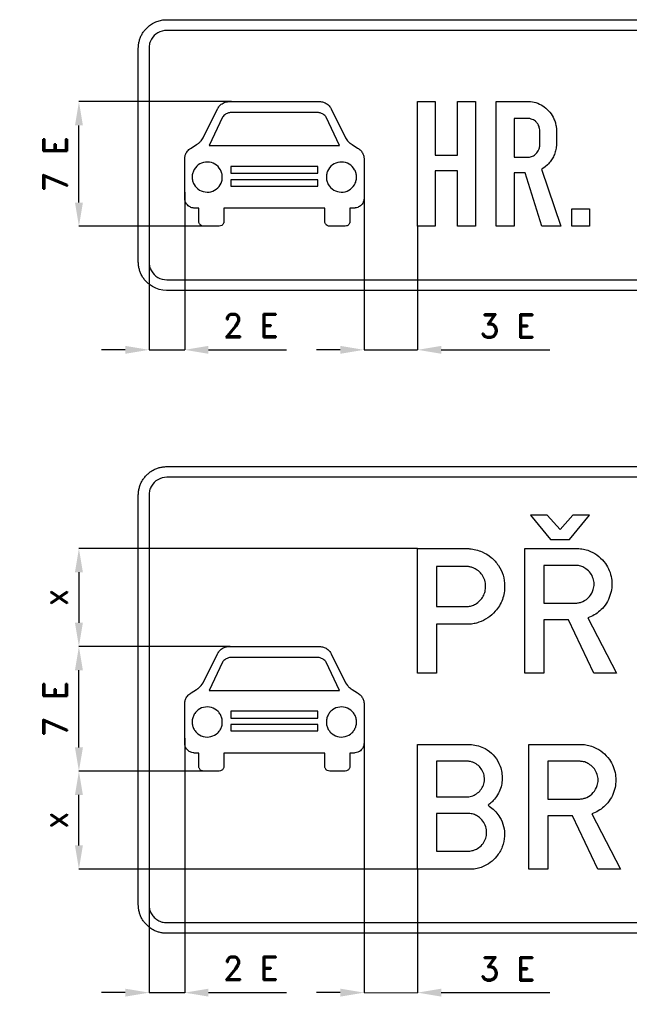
# Model space of a CAD drawing. Header units: millimetres. Extents: x 4952 to 12255, y -152 to 5683.
# Tile 2 of 6: x 4952 to 6491, y 1926 to 4414. Entities that reach past the tile are written whole.
import ezdxf

# ---------------------------------------------------------------- set-up
doc = ezdxf.new("R2010")
doc.units = ezdxf.units.MM
doc.header["$LTSCALE"] = 5
doc.layers.add('Kóty', color=2, linetype='Continuous')
doc.layers.add('Značka', color=7, linetype='Continuous')
doc.styles.get("Standard").update_dxf_attribs({"font": 'romand.shx', "height": 60})
doc.dimstyles.get("Standard").update_dxf_attribs({"dimtxt": 60, "dimasz": 60, "dimexe": 0.18, "dimexo": 0.0625, "dimgap": 30, "dimtad": 1, "dimdec": 0, "dimzin": 0, "dimdsep": 46, "dimtxsty": 'Standard', "dimcen": 0.09, "dimadec": 0, "dimazin": 0, "dimtfac": 1, "dimtdec": 0, "dimtofl": 0, "dimtmove": 0, "dimatfit": 3, "dimfxl": 1, "dimtolj": 1, "dimtzin": 0, "dimarcsym": 0})

# ---------------------------------------------------------------- blocks, each defined once
blk = doc.blocks.new('*D1')
at = {"layer": 'Defpoints', "color": 0, "transparency": 16777216}
for p in [(5101.8, 4206.5), (5487, 4206.5), (5426.3, 3891.5)]:
    blk.add_point(p, dxfattribs=at)
at = {"layer": 'Kóty', "color": 0, "lineweight": -2, "transparency": 16777216}
for p, q in [((5486.9, 4206.5), (5101.6, 4206.5)), ((5101.8, 3951.5), (5101.8, 4146.5)), ((5426.3, 3891.5), (5101.6, 3891.5))]:
    blk.add_line(p, q, dxfattribs=at)
at = {"layer": 'Kóty', "color": 0, "transparency": 16777216}
for points in [[(5091.8, 4146.5), (5111.8, 4146.5), (5101.8, 4206.5)], [(5091.8, 3951.5), (5111.8, 3951.5), (5101.8, 3891.5)]]:
    blk.add_solid(points, dxfattribs=at)
at = {"layer": 'Kóty', "color": 0, "transparency": 16777216, "insert": (5041.8, 4049), "char_height": 60, "attachment_point": 5, "rotation": 90}
blk.add_mtext('\\A1;7 E', dxfattribs=at)
blk = doc.blocks.new('*D2')
at = {"layer": 'Defpoints', "color": 0, "transparency": 16777216}
for p in [(5101.8, 2830), (5483.4, 2830), (5421.9, 2515)]:
    blk.add_point(p, dxfattribs=at)
at = {"layer": 'Kóty', "color": 0, "lineweight": -2, "transparency": 16777216}
for p, q in [((5483.4, 2830), (5101.6, 2830)), ((5101.8, 2575), (5101.8, 2770)), ((5421.8, 2515), (5101.6, 2515))]:
    blk.add_line(p, q, dxfattribs=at)
at = {"layer": 'Kóty', "color": 0, "transparency": 16777216}
for points in [[(5091.8, 2770), (5111.8, 2770), (5101.8, 2830)], [(5091.8, 2575), (5111.8, 2575), (5101.8, 2515)]]:
    blk.add_solid(points, dxfattribs=at)
at = {"layer": 'Kóty', "color": 0, "transparency": 16777216, "insert": (5041.8, 2672.5), "char_height": 60, "attachment_point": 5, "rotation": 90}
blk.add_mtext('\\A1;7 E', dxfattribs=at)
blk = doc.blocks.new('*D5')
at = {"layer": 'Defpoints', "color": 0, "transparency": 16777216}
for p in [(5956.6, 3077.5), (5101.8, 2830), (5483.5, 2830)]:
    blk.add_point(p, dxfattribs=at)
at = {"layer": 'Kóty', "color": 0, "lineweight": -2, "transparency": 16777216}
for p, q in [((5956.5, 3077.5), (5101.6, 3077.5)), ((5101.8, 3017.5), (5101.8, 2890)), ((5483.4, 2830), (5101.6, 2830))]:
    blk.add_line(p, q, dxfattribs=at)
at = {"layer": 'Kóty', "color": 0, "transparency": 16777216}
for points in [[(5091.8, 3017.5), (5111.8, 3017.5), (5101.8, 3077.5)], [(5091.8, 2890), (5111.8, 2890), (5101.8, 2830)]]:
    blk.add_solid(points, dxfattribs=at)
at = {"layer": 'Kóty', "color": 0, "transparency": 16777216, "insert": (5041.8, 2953.8), "char_height": 60, "attachment_point": 5, "rotation": 90}
blk.add_mtext('\\A1;x', dxfattribs=at)
blk = doc.blocks.new('*D6')
at = {"layer": 'Defpoints', "color": 0, "transparency": 16777216}
for p in [(5101.75, 2515), (5416.791, 2515), (5956.563, 2267.5)]:
    blk.add_point(p, dxfattribs=at)
at = {"layer": 'Kóty', "color": 0, "lineweight": -2, "transparency": 16777216}
for p, q in [((5416.7285, 2515), (5101.57, 2515)), ((5101.75, 2327.5), (5101.75, 2455)), ((5956.5005, 2267.5), (5101.57, 2267.5))]:
    blk.add_line(p, q, dxfattribs=at)
at = {"layer": 'Kóty', "color": 0, "transparency": 16777216}
for points in [[(5091.75, 2455), (5111.75, 2455), (5101.75, 2515)], [(5091.75, 2327.5), (5111.75, 2327.5), (5101.75, 2267.5)]]:
    blk.add_solid(points, dxfattribs=at)
at = {"layer": 'Kóty', "color": 0, "transparency": 16777216, "insert": (5041.75, 2391.25), "char_height": 60, "attachment_point": 5, "rotation": 90}
blk.add_mtext('\\A1;x', dxfattribs=at)
blk = doc.blocks.new('*D13')
at = {"layer": 'Defpoints', "color": 0, "transparency": 16777216}
for p in [(5821.6, 3974.6), (5956.6, 3891.5), (5956.6, 3579.5)]:
    blk.add_point(p, dxfattribs=at)
at = {"layer": 'Kóty', "color": 0, "lineweight": -2, "transparency": 16777216}
for p, q in [((5821.6, 3974.6), (5821.6, 3579.3)), ((5956.6, 3891.4), (5956.6, 3579.3)), ((5761.6, 3579.5), (5701.6, 3579.5)), ((6016.6, 3579.5), (6290.8, 3579.5))]:
    blk.add_line(p, q, dxfattribs=at)
at = {"layer": 'Kóty', "color": 0, "transparency": 16777216}
for points in [[(5761.6, 3589.5), (5761.6, 3569.5), (5821.6, 3579.5)], [(6016.6, 3589.5), (6016.6, 3569.5), (5956.6, 3579.5)]]:
    blk.add_solid(points, dxfattribs=at)
at = {"layer": 'Kóty', "color": 0, "transparency": 16777216, "insert": (6183.7, 3639.5), "char_height": 60, "width": 165.562, "attachment_point": 5}
blk.add_mtext('\\A1;3 E', dxfattribs=at)
blk = doc.blocks.new('*D14')
at = {"layer": 'Defpoints', "color": 0, "transparency": 16777216}
for p in [(5821.6, 2595.5), (5956.5, 2267.5), (5956.5, 1955.7)]:
    blk.add_point(p, dxfattribs=at)
at = {"layer": 'Kóty', "color": 0, "lineweight": -2, "transparency": 16777216}
for p, q in [((5821.6, 2595.5), (5821.6, 1955.5)), ((5956.5, 2267.4), (5956.5, 1955.5)), ((5761.6, 1955.7), (5701.6, 1955.7)), ((6016.5, 1955.7), (6290.8, 1955.7))]:
    blk.add_line(p, q, dxfattribs=at)
at = {"layer": 'Kóty', "color": 0, "transparency": 16777216}
for points in [[(5761.6, 1965.7), (5761.6, 1945.7), (5821.6, 1955.7)], [(6016.5, 1965.7), (6016.5, 1945.7), (5956.5, 1955.7)]]:
    blk.add_solid(points, dxfattribs=at)
at = {"layer": 'Kóty', "color": 0, "transparency": 16777216, "insert": (6183.6, 2015.7), "char_height": 60, "attachment_point": 5}
blk.add_mtext('\\A1;3 E', dxfattribs=at)

msp = doc.modelspace()

# ---------------------------------------------------------------- linework, layer by layer
at = {"layer": 'Kóty'}
for p, q in [((5368.75, 3977.483), (5368.75, 3579.32)), ((5278.75, 3836.849), (5278.75, 3579.32)), ((5218.75, 3579.5), (5158.75, 3579.5)), ((5428.75, 3579.68), (5625.48, 3579.68)), ((5368.75, 2598.757), (5368.75, 1955.5)), ((5278.75, 2216.425), (5278.75, 1955.5)), ((5218.75, 1955.68), (5158.75, 1955.68)), ((5428.75, 1955.86), (5625.48, 1955.86))]:
    msp.add_line(p, q, dxfattribs=at)
for points in [[(5278.75, 3579.5), (5368.75, 3579.5)], [(5821.563, 3579.5), (5956.563, 3579.5)], [(5278.75, 1955.68), (5368.75, 1955.68)], [(5821.563, 1955.68), (5956.563, 1955.5)]]:
    msp.add_lwpolyline(points, dxfattribs=at)
for points in [[(5218.75, 3589.5), (5218.75, 3569.5), (5278.75, 3579.5)], [(5428.75, 3589.5), (5428.75, 3569.5), (5368.75, 3579.5)], [(5218.75, 1965.68), (5218.75, 1945.68), (5278.75, 1955.68)], [(5428.75, 1965.68), (5428.75, 1945.68), (5368.75, 1955.68)]]:
    msp.add_solid(points, dxfattribs=at)
at = {"layer": 'Značka', "color": 5}
for points in [[(5323.75, 3729.5), (5323.467, 3729.5), (5323.185, 3729.5), (5313.888, 3730.15), (5304.751, 3732.05), (5295.915, 3735.04), (5287.587, 3739.24), (5279.827, 3744.41, -0.0340755), (5272.838, 3750.59, -0.0342219), (5266.659, 3757.58, -0.0342204), (5261.491, 3765.34, -0.0340453), (5257.319, 3773.67, -0.0334105), (5254.302, 3782.5, -0.0341267), (5252.372, 3791.64, -0.0367447), (5251.752, 3800.93), (5251.751, 3801.22), (5251.75, 3801.5), (5251.75, 4341.5), (5251.751, 4341.78), (5251.752, 4342.07, -0.0321832), (5252.403, 4351.36, -0.0354307), (5254.302, 4360.5, -0.0362511), (5257.289, 4369.33, -0.034412), (5261.491, 4377.66, -0.0337509), (5266.665, 4385.42, -0.0340905), (5272.838, 4392.41, -0.0342441), (5279.825, 4398.59), (5287.587, 4403.76), (5295.921, 4407.93), (5304.751, 4410.95), (5313.892, 4412.88), (5323.185, 4413.5), (5323.467, 4413.5), (5323.75, 4413.5), (7917.75, 4413.5)], [(5323.75, 3729.5), (5323.467, 3729.5), (5323.185, 3729.5), (5313.888, 3730.15), (5304.751, 3732.05), (5295.915, 3735.04), (5287.587, 3739.24), (5279.827, 3744.41, -0.0340755), (5272.838, 3750.59, -0.0342219), (5266.659, 3757.58, -0.0342204), (5261.491, 3765.34, -0.0340453), (5257.319, 3773.67, -0.0334105), (5254.302, 3782.5, -0.0341267), (5252.372, 3791.64, -0.0367447), (5251.752, 3800.93), (5251.751, 3801.22), (5251.75, 3801.5), (5251.75, 4341.5), (5251.751, 4341.78), (5251.752, 4342.07, -0.0321832), (5252.403, 4351.36, -0.0354307), (5254.302, 4360.5, -0.0362511), (5257.289, 4369.33, -0.034412), (5261.491, 4377.66, -0.0337509), (5266.665, 4385.42, -0.0340905), (5272.838, 4392.41, -0.0342441), (5279.825, 4398.59), (5287.587, 4403.76), (5295.921, 4407.93), (5304.751, 4410.95), (5313.892, 4412.88), (5323.185, 4413.5), (5323.467, 4413.5), (5323.75, 4413.5), (7917.75, 4413.5)], [(7917.75, 4386.5), (5323.75, 4386.5), (5323.573, 4386.5), (5323.397, 4386.5), (5317.586, 4386.09), (5311.876, 4384.91), (5306.353, 4383.04), (5301.148, 4380.41), (5296.298, 4377.18), (5291.93, 4373.32), (5288.068, 4368.95), (5284.838, 4364.1), (5282.231, 4358.89, 0.0333976), (5280.345, 4353.37, 0.0341158), (5279.139, 4347.66, 0.0367461), (5278.751, 4341.85), (5278.75, 4341.68), (5278.75, 4341.5), (5278.75, 3801.5), (5278.751, 3801.32), (5278.751, 3801.15, 0.0321744), (5279.158, 3795.34, 0.0354333), (5280.345, 3789.63, 0.0362754), (5282.212, 3784.1, 0.0344048), (5284.838, 3778.9), (5288.072, 3774.05), (5291.93, 3769.68), (5296.297, 3765.82), (5301.148, 3762.59), (5306.357, 3759.98), (5311.876, 3758.09), (5317.589, 3756.89), (5323.397, 3756.5), (5323.573, 3756.5), (5323.75, 3756.5)], [(5711.372, 4206.5), (5714.016, 4206.11), (5716.645, 4205.64), (5718.893, 4205.08), (5721.089, 4204.35), (5723.475, 4203.32), (5725.757, 4202.07), (5728.043, 4200.59), (5730.201, 4198.93), (5732.021, 4197.31), (5733.695, 4195.55), (5735.257, 4193.59), (5736.646, 4191.5), (5737.637, 4189.83), (5738.583, 4188.13), (5775.096, 4114.77), (5779.897, 4107.72), (5780.691, 4106.88), (5781.494, 4106.04), (5782.424, 4105.11), (5783.38, 4104.21), (5784.281, 4103.4), (5785.203, 4102.62), (5786.093, 4101.9), (5786.999, 4101.2), (5787.776, 4100.62), (5788.566, 4100.06), (5790.03, 4099.09), (5791.518, 4098.16), (5805.252, 4089.28), (5807.278, 4087.94), (5809.258, 4086.54), (5811.368, 4084.81), (5813.308, 4082.89), (5814.914, 4080.99), (5816.348, 4078.96), (5817.572, 4076.94), (5818.651, 4074.85), (5819.456, 4073.03), (5820.127, 4071.15), (5820.773, 4068.73), (5821.231, 4066.26), (5821.403, 4065.14), (5821.563, 4064.02), (5821.563, 3962.57), (5821.203, 3959.54, -0.0211044), (5820.675, 3956.54, -0.0337637), (5819.72, 3953.3, -0.040523), (5818.298, 3950.24), (5816.613, 3947.67), (5814.587, 3945.35), (5812.454, 3943.37), (5810.117, 3941.64), (5807.985, 3940.36), (5805.726, 3939.33), (5802.699, 3938.41), (5799.573, 3937.87), (5798.134, 3937.69), (5796.694, 3937.54), (5785.939, 3937.54), (5785.939, 3904.17, -0.0147106), (5785.67, 3901.79, -0.0444392), (5785.125, 3899.47, -0.0793853), (5783.479, 3896.39, -0.085259), (5780.964, 3894.01, -0.0826995), (5777.437, 3892.37), (5773.521, 3891.5), (5734.883, 3891.5), (5731.695, 3892.15), (5728.689, 3893.27), (5725.979, 3895.32, -0.0810597), (5724.028, 3898.08, -0.0634677), (5722.993, 3901.04), (5722.456, 3904.17), (5722.456, 3937.54), (5467.856, 3937.54), (5467.857, 3904.17), (5467.55, 3901.83, -0.042544), (5466.981, 3899.54, -0.0793174), (5465.265, 3896.38, -0.0858487), (5462.658, 3893.96), (5459.222, 3892.38), (5455.43, 3891.5), (5416.791, 3891.5), (5413.453, 3892.15), (5410.321, 3893.34), (5407.685, 3895.38, -0.0815649), (5405.809, 3898.12, -0.0644403), (5404.84, 3901.06), (5404.373, 3904.17), (5404.373, 3937.54), (5393.618, 3937.54), (5391.86, 3937.73), (5390.104, 3937.95), (5387.181, 3938.52), (5384.357, 3939.43), (5382.217, 3940.42), (5380.195, 3941.64), (5377.743, 3943.47), (5375.514, 3945.57), (5373.421, 3948.04), (5371.715, 3950.78), (5370.356, 3953.95, -0.0338767), (5369.487, 3957.28), (5369.055, 3959.92), (5368.75, 3962.57), (5368.75, 4064.02), (5368.947, 4065.39), (5369.162, 4066.76), (5369.617, 4069.07), (5370.246, 4071.34), (5370.892, 4073.12), (5371.662, 4074.85), (5372.803, 4077.05), (5374.102, 4079.16), (5375.627, 4081.29), (5377.343, 4083.26), (5379.356, 4085.18), (5381.542, 4086.89), (5383.285, 4088.11), (5385.061, 4089.28), (5398.794, 4098.16), (5400.322, 4099.12), (5401.826, 4100.12), (5402.575, 4100.65), (5403.313, 4101.2), (5404.267, 4101.94), (5405.203, 4102.7), (5406.168, 4103.52), (5407.11, 4104.37), (5408.078, 4105.3), (5409.02, 4106.25), (5409.721, 4106.98), (5410.416, 4107.72), (5415.217, 4114.77), (5451.73, 4188.13), (5452.473, 4189.46), (5453.237, 4190.79), (5454.627, 4192.98), (5456.191, 4195.05), (5457.581, 4196.59), (5459.087, 4198.03), (5461.175, 4199.78), (5463.395, 4201.35), (5465.861, 4202.83), (5468.462, 4204.05), (5471.346, 4205.06), (5474.32, 4205.77), (5476.625, 4206.17), (5478.941, 4206.5), (5711.372, 4206.5)], [(6155.05, 3891.53), (6155.05, 4206.5), (6237.67, 4206.5), (6239.8, 4206.49), (6241.93, 4206.43, -0.0837934), (6260.01, 4202.42, -0.0686303), (6276.39, 4193.05, -0.0685398), (6290.84, 4179.54, -0.0720614), (6300.86, 4162.79, -0.0375857), (6304.55, 4152.64, -0.0303095), (6306.84, 4142.09), (6307.07, 4140.6), (6307.3, 4139.1), (6307.3, 4095.99), (6307.07, 4094.13), (6306.84, 4092.28, -0.0347097), (6304.24, 4079.47, -0.0482094), (6299.58, 4067.28, -0.0497613), (6293.22, 4056.55, -0.0450425), (6284.95, 4047.2), (6279.04, 4042), (6272.61, 4037.48), (6271.01, 4036.49), (6269.4, 4035.51), (6318.42, 3891.53), (6270.38, 3891.53), (6228.18, 4026.23), (6200.2, 4026.23), (6200.2, 3891.53), (6155.05, 3891.53)], [(6200.2, 4163.94), (6200.2, 4065.8), (6234.55, 4065.8), (6235.75, 4065.84), (6236.95, 4065.9, 0.0896611), (6246.97, 4068.5, 0.0958272), (6255.42, 4074.5, 0.060673), (6259.58, 4079.51, 0.0453059), (6262.6, 4085.29, 0.0315352), (6264.11, 4089.4, 0.0444139), (6264.97, 4093.66), (6265.08, 4094.79), (6265.16, 4095.92), (6265.16, 4133.56), (6265.07, 4134.59), (6264.97, 4135.62, 0.0332139), (6264.05, 4140.86, 0.0445509), (6262.34, 4145.9, 0.0628093), (6258.91, 4151.89, 0.0609794), (6254.11, 4156.89, 0.0531126), (6249.14, 4160.32, 0.052898), (6243.57, 4162.63), (6239.95, 4163.52), (6236.26, 4163.91), (6234.96, 4163.94), (6233.66, 4163.94), (6200.2, 4163.94)], [(5463.806, 4015.93, 0.00962283), (5463.4, 4020.65, 0.0292315), (5462.634, 4025.3, 0.0384757), (5461.133, 4030.04, 0.0342253), (5458.953, 4034.53), (5456.246, 4038.71), (5453.007, 4042.49), (5449.32, 4045.83), (5445.204, 4048.64), (5440.774, 4050.92), (5436.075, 4052.56), (5431.208, 4053.61), (5426.242, 4053.99), (5421.268, 4053.74), (5416.375, 4052.82), (5411.634, 4051.3), (5407.146, 4049.14), (5402.96, 4046.44), (5399.184, 4043.19), (5395.84, 4039.5), (5393.033, 4035.39), (5390.758, 4030.96, 0.0344109), (5389.111, 4026.26, 0.0344201), (5388.059, 4021.39, 0.0343999), (5387.685, 4016.43, 0.0344152), (5387.929, 4011.45, 0.03441), (5388.853, 4006.56, 0.0344066), (5390.376, 4001.82, 0.0343998), (5392.535, 3997.33), (5395.233, 3993.15), (5398.48, 3989.37), (5402.17, 3986.02), (5406.283, 3983.22), (5410.713, 3980.94), (5415.412, 3979.3), (5420.28, 3978.24), (5425.245, 3977.87), (5430.219, 3978.11), (5435.113, 3979.04), (5439.854, 3980.56), (5444.342, 3982.72), (5448.526, 3985.42), (5452.303, 3988.66), (5455.649, 3992.35), (5458.454, 3996.47), (5460.725, 4000.9, 0.0336796), (5462.377, 4005.6, 0.0344715), (5463.443, 4010.47, 0.0372906), (5463.802, 4015.43), (5463.804, 4015.68), (5463.806, 4015.93)], [(5802.631, 4015.93, 0.00963567), (5802.225, 4020.65, 0.0292187), (5801.46, 4025.3, 0.0384815), (5799.958, 4030.04, 0.0342145), (5797.778, 4034.53), (5795.071, 4038.71), (5791.833, 4042.49), (5788.145, 4045.83), (5784.03, 4048.64), (5779.599, 4050.92), (5774.9, 4052.56), (5770.033, 4053.61), (5765.067, 4053.99), (5760.093, 4053.74), (5755.2, 4052.82), (5750.459, 4051.3), (5745.971, 4049.14), (5741.786, 4046.44), (5738.01, 4043.19), (5734.665, 4039.5), (5731.858, 4035.39), (5729.583, 4030.96, 0.0343993), (5727.936, 4026.26, 0.0344081), (5726.885, 4021.39, 0.0343999), (5726.51, 4016.43, 0.0344152), (5726.754, 4011.45, 0.0344281), (5727.678, 4006.56, 0.0344066), (5729.201, 4001.82, 0.0343943), (5731.36, 3997.33), (5734.058, 3993.15), (5737.305, 3989.37), (5740.995, 3986.02), (5745.108, 3983.22), (5749.538, 3980.94), (5754.237, 3979.3), (5759.105, 3978.24), (5764.071, 3977.87), (5769.044, 3978.11), (5773.938, 3979.04), (5778.679, 3980.56), (5783.167, 3982.72), (5787.352, 3985.42), (5791.128, 3988.66), (5794.474, 3992.35), (5797.279, 3996.47, 0.0343907), (5799.55, 4000.9, 0.0336796), (5801.202, 4005.6, 0.0344895), (5802.268, 4010.47, 0.0373151), (5802.627, 4015.43), (5802.63, 4015.68), (5802.631, 4015.93)], [(5323.75, 2105.5), (5323.467, 2105.5), (5323.185, 2105.5, -0.0321633), (5313.888, 2106.15, -0.035426), (5304.751, 2108.05, -0.0362722), (5295.915, 2111.04, -0.034444), (5287.587, 2115.24, -0.0337212), (5279.827, 2120.41, -0.0340734), (5272.838, 2126.59, -0.0342207), (5266.659, 2133.58, -0.0342218), (5261.491, 2141.34, -0.0340467), (5257.319, 2149.67, -0.0334105), (5254.302, 2158.5, -0.0341299), (5252.372, 2167.64, -0.0367463), (5251.752, 2176.93), (5251.751, 2177.22), (5251.75, 2177.5), (5251.75, 3212.5), (5251.751, 3212.78), (5251.752, 3213.07, -0.0321795), (5252.403, 3222.36, -0.0354492), (5254.302, 3231.5, -0.0362785), (5257.289, 3240.33, -0.034434), (5261.491, 3248.66, -0.0337052), (5266.665, 3256.42, -0.0340751), (5272.838, 3263.41, -0.0342218), (5279.825, 3269.59, -0.0342493), (5287.587, 3274.76, -0.0340303), (5295.921, 3278.93, -0.0333768), (5304.751, 3281.95, -0.0341334), (5313.892, 3283.88, -0.0367328), (5323.185, 3284.5), (5323.467, 3284.5), (5323.75, 3284.5), (7628.75, 3284.5)], [(5323.75, 2105.5), (5323.467, 2105.5), (5323.185, 2105.5, -0.0321633), (5313.888, 2106.15, -0.035426), (5304.751, 2108.05, -0.0362722), (5295.915, 2111.04, -0.034444), (5287.587, 2115.24, -0.0337212), (5279.827, 2120.41, -0.0340734), (5272.838, 2126.59, -0.0342207), (5266.659, 2133.58, -0.0342218), (5261.491, 2141.34, -0.0340467), (5257.319, 2149.67, -0.0334105), (5254.302, 2158.5, -0.0341299), (5252.372, 2167.64, -0.0367463), (5251.752, 2176.93), (5251.751, 2177.22), (5251.75, 2177.5), (5251.75, 3212.5), (5251.751, 3212.78), (5251.752, 3213.07, -0.0321795), (5252.403, 3222.36, -0.0354492), (5254.302, 3231.5, -0.0362785), (5257.289, 3240.33, -0.034434), (5261.491, 3248.66, -0.0337052), (5266.665, 3256.42, -0.0340751), (5272.838, 3263.41, -0.0342218), (5279.825, 3269.59, -0.0342493), (5287.587, 3274.76, -0.0340303), (5295.921, 3278.93, -0.0333768), (5304.751, 3281.95, -0.0341334), (5313.892, 3283.88, -0.0367328), (5323.185, 3284.5), (5323.467, 3284.5), (5323.75, 3284.5), (7628.75, 3284.5)], [(7628.75, 3257.5), (5323.75, 3257.5), (5323.573, 3257.5), (5323.397, 3257.5), (5317.586, 3257.09), (5311.876, 3255.91), (5306.353, 3254.04), (5301.148, 3251.41), (5296.298, 3248.18), (5291.93, 3244.32), (5288.068, 3239.95, 0.0342342), (5284.838, 3235.1, 0.0340433), (5282.231, 3229.89, 0.0334099), (5280.345, 3224.37, 0.0341185), (5279.139, 3218.66, 0.0367418), (5278.751, 3212.85), (5278.75, 3212.68), (5278.75, 3212.5), (5278.75, 2177.5), (5278.751, 2177.32), (5278.751, 2177.15, 0.0321744), (5279.158, 2171.34, 0.0354333), (5280.345, 2165.63, 0.0362754), (5282.212, 2160.1, 0.0344048), (5284.838, 2154.9, 0.033713), (5288.072, 2150.05, 0.0340554), (5291.93, 2145.68, 0.0342222), (5296.297, 2141.82, 0.0342134), (5301.148, 2138.59, 0.0340343), (5306.357, 2135.98, 0.0334019), (5311.876, 2134.09, 0.0341343), (5317.589, 2132.89, 0.0367074), (5323.397, 2132.5), (5323.573, 2132.5), (5323.75, 2132.5)], [(5956.56, 2762.53), (5956.56, 3077.53), (6083.97, 3077.53), (6085.86, 3077.29), (6087.75, 3077.04, -0.0253486), (6103.89, 3074.1, -0.0429079), (6119.48, 3069, -0.0795914), (6142.65, 3055.13, -0.076491), (6160.66, 3034.71, -0.0768858), (6172.5, 3010.43, -0.0757478), (6176.54, 2983.66, -0.0940253), (6170.93, 2949.02, -0.0983541), (6152.98, 2919.02, -0.0732952), (6133.99, 2902.11, -0.0676902), (6111.14, 2891.16, -0.0342162), (6099.26, 2887.89, -0.0378918), (6087.09, 2886.37), (6085.06, 2886.27), (6083.02, 2886.2), (6004.8, 2886.2), (6004.8, 2762.53), (5956.56, 2762.53)], [(6227.73, 2762.5), (6227.73, 3077.5), (6360.32, 3077.5), (6362.22, 3077.48), (6364.13, 3077.43, -0.0528728), (6378.95, 3075.27, -0.0452456), (6393.2, 3070.22, -0.0687498), (6414.26, 3057.57, -0.0741016), (6430.87, 3039.6, -0.0628494), (6440.76, 3021.8, -0.0596689), (6446.06, 3002.13, -0.0551432), (6447.14, 2983.03, -0.0551914), (6444.03, 2964.17, -0.0623087), (6436.03, 2944.03, -0.0630502), (6423.29, 2926.46, -0.0527438), (6410.2, 2914.57, -0.0552007), (6394.97, 2905.79), (6390.7, 2903.95), (6386.37, 2902.25), (6458.66, 2762.5), (6402.03, 2762.5), (6337.68, 2897.49), (6275.63, 2897.49), (6275.63, 2762.5), (6227.73, 2762.5)], [(6275.63, 3035.04), (6275.63, 2939.52), (6352.94, 2939.52), (6354.86, 2939.61), (6356.78, 2939.72, 0.040754), (6365.52, 2941.05, 0.0494241), (6373.94, 2943.95, 0.110778), (6390.4, 2956, 0.114767), (6400.22, 2973.98, 0.0851637), (6402.45, 2987.99, 0.0800903), (6400.06, 3001.9, 0.0840777), (6393.03, 3015.68, 0.0812259), (6381.85, 3026.54, 0.0671177), (6371.39, 3032.4, 0.0821239), (6359.89, 3034.91), (6358.52, 3034.99), (6357.14, 3035.04), (6275.63, 3035.04)], [(6004.8, 3032.28), (6004.8, 2930.96), (6079.41, 2930.96), (6080.89, 2930.96), (6082.37, 2930.99, 0.0671528), (6092.83, 2932.86, 0.0577232), (6102.64, 2937.29, 0.0717419), (6113.96, 2945.88, 0.0744929), (6122.3, 2957.28, 0.0682614), (6127.05, 2969.2, 0.0653095), (6128.5, 2982.02, 0.0771905), (6126.26, 2997.3, 0.0837448), (6119.38, 3011.02, 0.0733744), (6110.26, 3020.85, 0.0660606), (6098.77, 3027.82, 0.0426395), (6090.99, 3030.71, 0.049264), (6082.89, 3032.12), (6081.66, 3032.21), (6080.43, 3032.28), (6004.8, 3032.28)], [(5711.372, 2830), (5714.016, 2829.61), (5716.645, 2829.14), (5718.893, 2828.58), (5721.089, 2827.85), (5723.475, 2826.82), (5725.757, 2825.57), (5728.043, 2824.09), (5730.201, 2822.43), (5732.021, 2820.81), (5733.695, 2819.05), (5735.257, 2817.09), (5736.646, 2815), (5737.637, 2813.33), (5738.583, 2811.63), (5775.096, 2738.27), (5779.897, 2731.22), (5780.691, 2730.38), (5781.494, 2729.54), (5782.424, 2728.61), (5783.38, 2727.71), (5784.281, 2726.9), (5785.203, 2726.12), (5786.093, 2725.4), (5786.999, 2724.7), (5787.776, 2724.12), (5788.566, 2723.56), (5790.03, 2722.59), (5791.518, 2721.66), (5805.252, 2712.78), (5807.278, 2711.44), (5809.258, 2710.04), (5811.368, 2708.31), (5813.308, 2706.39), (5814.914, 2704.49), (5816.348, 2702.46), (5817.572, 2700.44), (5818.651, 2698.35), (5819.456, 2696.53), (5820.127, 2694.65), (5820.773, 2692.23), (5821.231, 2689.76), (5821.403, 2688.64), (5821.563, 2687.52), (5821.563, 2586.07, -0.00701874), (5821.203, 2583.04, -0.02112), (5820.675, 2580.04, -0.0338046), (5819.72, 2576.8, -0.040523), (5818.298, 2573.74, -0.037408), (5816.613, 2571.17), (5814.587, 2568.85), (5812.454, 2566.87), (5810.117, 2565.14), (5807.985, 2563.86), (5805.726, 2562.83), (5802.699, 2561.91), (5799.573, 2561.37), (5798.134, 2561.19), (5796.694, 2561.04), (5785.939, 2561.04), (5785.939, 2527.67, -0.0147006), (5785.67, 2525.29, -0.0444114), (5785.125, 2522.97, -0.0794229), (5783.479, 2519.89, -0.0853148), (5780.964, 2517.51, -0.0825816), (5777.437, 2515.87), (5773.521, 2515), (5734.883, 2515), (5731.695, 2515.65), (5728.689, 2516.77, -0.0769767), (5725.979, 2518.82, -0.0810967), (5724.028, 2521.58, -0.0634466), (5722.993, 2524.54, -0.0204704), (5722.456, 2527.67), (5722.456, 2561.04), (5467.856, 2561.04), (5467.857, 2527.67, -0.0141244), (5467.55, 2525.33, -0.0425688), (5466.981, 2523.04, -0.0793902), (5465.265, 2519.88, -0.0859495), (5462.658, 2517.46, -0.0789623), (5459.222, 2515.88), (5455.43, 2515), (5416.791, 2515), (5413.453, 2515.65), (5410.321, 2516.84, -0.0772161), (5407.685, 2518.88, -0.0815649), (5405.809, 2521.62, -0.0644398), (5404.84, 2524.56, -0.0207676), (5404.373, 2527.67), (5404.373, 2561.04), (5393.618, 2561.04), (5391.86, 2561.23), (5390.104, 2561.45), (5387.181, 2562.02), (5384.357, 2562.93), (5382.217, 2563.92), (5380.195, 2565.14), (5377.743, 2566.97), (5375.514, 2569.07), (5373.421, 2571.54), (5371.715, 2574.28, -0.0417492), (5370.356, 2577.45, -0.033841), (5369.487, 2580.78, -0.0177874), (5369.055, 2583.42), (5368.75, 2586.07), (5368.75, 2687.52), (5368.947, 2688.89), (5369.162, 2690.26), (5369.617, 2692.57), (5370.246, 2694.84), (5370.892, 2696.62), (5371.662, 2698.35), (5372.803, 2700.55), (5374.102, 2702.66), (5375.627, 2704.79), (5377.343, 2706.76), (5379.356, 2708.68), (5381.542, 2710.39), (5383.285, 2711.61), (5385.061, 2712.78), (5398.794, 2721.66), (5400.322, 2722.62), (5401.826, 2723.62), (5402.575, 2724.15), (5403.313, 2724.7), (5404.267, 2725.44), (5405.203, 2726.2), (5406.168, 2727.02), (5407.11, 2727.87), (5408.078, 2728.8), (5409.02, 2729.75), (5409.721, 2730.48), (5410.416, 2731.22), (5415.217, 2738.27), (5451.73, 2811.63), (5452.473, 2812.96), (5453.237, 2814.29), (5454.627, 2816.48), (5456.191, 2818.55), (5457.581, 2820.09), (5459.087, 2821.53), (5461.175, 2823.28), (5463.395, 2824.85), (5465.861, 2826.33), (5468.462, 2827.55), (5471.346, 2828.56), (5474.32, 2829.27), (5476.625, 2829.67), (5478.941, 2830), (5711.372, 2830)], [(5463.806, 2639.43, 0.00964549), (5463.4, 2644.15, 0.0292315), (5462.634, 2648.8, 0.0384815), (5461.133, 2653.54, 0.034265), (5458.953, 2658.03, 0.03316), (5456.246, 2662.21, 0.034346), (5453.008, 2665.99), (5449.32, 2669.33), (5445.204, 2672.14), (5440.774, 2674.42), (5436.075, 2676.06), (5431.208, 2677.11), (5426.242, 2677.49), (5421.268, 2677.24), (5416.375, 2676.32), (5411.634, 2674.8), (5407.146, 2672.64), (5402.96, 2669.94), (5399.184, 2666.69), (5395.84, 2663, 0.0344062), (5393.033, 2658.89, 0.0344451), (5390.758, 2654.46, 0.0344224), (5389.111, 2649.76, 0.0344408), (5388.059, 2644.89, 0.0344146), (5387.685, 2639.93, 0.0344097), (5387.929, 2634.95, 0.03441), (5388.853, 2630.06, 0.0344007), (5390.376, 2625.32, 0.0344392), (5392.535, 2620.83, 0.0344061), (5395.233, 2616.65, 0.034384), (5398.48, 2612.87), (5402.17, 2609.52), (5406.283, 2606.72), (5410.713, 2604.44), (5415.412, 2602.8), (5420.28, 2601.74), (5425.245, 2601.37), (5430.219, 2601.61), (5435.113, 2602.54), (5439.854, 2604.06), (5444.342, 2606.22), (5448.526, 2608.92), (5452.303, 2612.16, 0.0344269), (5455.648, 2615.85, 0.0346004), (5458.454, 2619.97, 0.0344146), (5460.725, 2624.4, 0.0337174), (5462.377, 2629.1, 0.0344774), (5463.443, 2633.97, 0.0372906), (5463.802, 2638.93, 0.0012254), (5463.804, 2639.18), (5463.806, 2639.43)], [(5802.631, 2639.43, 0.00964549), (5802.225, 2644.15, 0.0292187), (5801.46, 2648.8, 0.0384815), (5799.958, 2653.54, 0.0342542), (5797.778, 2658.03, 0.0331394), (5795.071, 2662.21, 0.0343364), (5791.833, 2665.99, 0.0346463), (5788.145, 2669.33), (5784.03, 2672.14), (5779.599, 2674.42), (5774.9, 2676.06), (5770.033, 2677.11), (5765.067, 2677.49), (5760.093, 2677.24), (5755.2, 2676.32), (5750.459, 2674.8), (5745.971, 2672.64), (5741.786, 2669.94, 0.0344262), (5738.01, 2666.69, 0.0343946), (5734.665, 2663, 0.0343958), (5731.858, 2658.89, 0.0344451), (5729.583, 2654.46, 0.0343993), (5727.936, 2649.76, 0.0344288), (5726.885, 2644.89, 0.0344146), (5726.51, 2639.93, 0.0344097), (5726.754, 2634.95, 0.0344281), (5727.678, 2630.06, 0.0344066), (5729.201, 2625.32, 0.0344171), (5731.36, 2620.83, 0.0344161), (5734.058, 2616.65, 0.034375), (5737.305, 2612.87, 0.0344283), (5740.995, 2609.52), (5745.108, 2606.72), (5749.538, 2604.44), (5754.237, 2602.8), (5759.105, 2601.74), (5764.071, 2601.37), (5769.044, 2601.61), (5773.938, 2602.54), (5778.679, 2604.06), (5783.167, 2606.22), (5787.352, 2608.92, 0.034384), (5791.128, 2612.16, 0.0344175), (5794.474, 2615.85, 0.0345801), (5797.279, 2619.97, 0.0344146), (5799.55, 2624.4, 0.0336943), (5801.202, 2629.1, 0.0344895), (5802.268, 2633.97, 0.0373151), (5802.627, 2638.93, 0.00171556), (5802.63, 2639.18), (5802.631, 2639.43)], [(5956.56, 2267.5), (5956.56, 2582.5), (6085.98, 2582.5), (6089.21, 2582.4), (6092.44, 2582.24, -0.053523), (6110.23, 2579.16, -0.0588872), (6126.99, 2572.16, -0.0840951), (6147.67, 2556.43, -0.0839863), (6162.07, 2534.86, -0.0528824), (6167.65, 2519.69, -0.0480894), (6170.07, 2503.75, -0.0476992), (6169.7, 2487.51, -0.0516984), (6166.14, 2471.66, -0.0578177), (6158.76, 2455.24, -0.0569311), (6147.89, 2440.95, -0.0189776), (6143.79, 2436.79, -0.0191376), (6139.39, 2432.97), (6137.02, 2431.11), (6134.6, 2429.3), (6137.84, 2426.98), (6141.03, 2424.61, -0.0455344), (6154.08, 2412.58, -0.0539908), (6164.53, 2398.19, -0.0774237), (6173.87, 2375.61, -0.0763316), (6176.01, 2351.14, -0.0849398), (6170.43, 2323.83, -0.0827168), (6156.26, 2299.85, -0.0672771), (6140.21, 2284.23, -0.0675558), (6120.66, 2273.47, -0.0454607), (6106.87, 2269.17, -0.0487532), (6092.6, 2267.53), (6089.95, 2267.49), (6087.29, 2267.5), (5956.56, 2267.5)], [(6237.7, 2267.5), (6237.7, 2582.5), (6370.3, 2582.5), (6372.2, 2582.48), (6374.1, 2582.43, -0.0528565), (6388.92, 2580.27, -0.0452611), (6403.17, 2575.22, -0.068758), (6424.23, 2562.57, -0.0741152), (6440.84, 2544.6, -0.0628443), (6450.73, 2526.8, -0.0596626), (6456.04, 2507.13, -0.0551354), (6457.11, 2488.03, -0.0551775), (6454, 2469.17, -0.0623068), (6446, 2449.03, -0.0630502), (6433.26, 2431.46, -0.0527438), (6420.17, 2419.57, -0.0551975), (6404.95, 2410.79), (6400.67, 2408.95), (6396.35, 2407.25), (6468.64, 2267.5), (6412, 2267.5), (6347.66, 2402.49), (6285.61, 2402.49), (6285.61, 2267.5), (6237.7, 2267.5)], [(6004.5, 2540.17), (6004.5, 2450.3), (6080.04, 2450.3), (6082.98, 2450.32), (6085.91, 2450.46, 0.0916293), (6099.37, 2454.25, 0.0807424), (6111.01, 2462.47, 0.0813044), (6119.97, 2473.58, 0.0860883), (6124.76, 2486.88, 0.0874748), (6125.22, 2501.41, 0.0858325), (6120.76, 2515.3, 0.0819173), (6112.67, 2526.75, 0.0786304), (6101.43, 2535.09, 0.0466994), (6094.4, 2538.22, 0.0540099), (6086.96, 2539.88), (6085.37, 2540.04), (6083.78, 2540.17), (6004.5, 2540.17)], [(6285.61, 2540.04), (6285.61, 2444.52), (6362.91, 2444.52), (6364.83, 2444.61), (6366.75, 2444.72, 0.0407815), (6375.5, 2446.05, 0.049419), (6383.91, 2448.95, 0.110779), (6400.37, 2461, 0.114764), (6410.2, 2478.98, 0.0851736), (6412.43, 2492.99, 0.0800803), (6410.03, 2506.9, 0.0840704), (6403, 2520.68, 0.0812483), (6391.82, 2531.54, 0.0671091), (6381.36, 2537.4, 0.0821041), (6369.87, 2539.91), (6368.49, 2539.99), (6367.11, 2540.04), (6285.61, 2540.04)], [(6004.6, 2408.23), (6004.6, 2312.88), (6080.33, 2312.88), (6083.19, 2312.92), (6086.04, 2313.04, 0.0587038), (6097.34, 2315.15, 0.063116), (6107.86, 2319.93, 0.0840666), (6119.55, 2329.56, 0.0857257), (6127.42, 2342.51, 0.0822502), (6130.94, 2356.48, 0.0809792), (6129.85, 2370.83, 0.0888562), (6123.75, 2385.79, 0.0842481), (6112.88, 2397.93, 0.0656008), (6103.04, 2404.37, 0.0804157), (6091.98, 2407.68), (6088.84, 2408.03), (6085.68, 2408.23), (6004.6, 2408.23)]]:
    msp.add_lwpolyline(points, format="xyb", dxfattribs=at)
for points in [[(5956.563, 3891.5), (5956.563, 4206.5), (6001.45, 4206.5), (6001.45, 4071.38), (6057.82, 4071.38), (6057.82, 4206.5), (6102.55, 4206.5), (6102.55, 3891.5), (6057.82, 3891.5), (6057.82, 4031.9), (6001.45, 4031.9), (6001.45, 3891.5), (5956.563, 3891.5)], [(5759.77, 4095.38), (5726.184, 4167.43), (5725.172, 4168.58), (5724.142, 4169.73), (5722.291, 4171.61), (5720.28, 4173.31), (5718.487, 4174.55), (5716.59, 4175.64), (5714.527, 4176.64), (5712.396, 4177.49), (5710.444, 4178.12), (5708.448, 4178.59), (5706.362, 4178.92), (5704.256, 4179.08), (5702.619, 4179.12), (5700.981, 4179.13), (5489.331, 4179.13), (5487.46, 4179.12), (5485.59, 4179.06), (5483.536, 4178.87), (5481.503, 4178.52), (5479.581, 4178.04), (5477.7, 4177.41), (5475.681, 4176.6), (5473.723, 4175.64), (5471.729, 4174.49), (5469.849, 4173.17), (5467.734, 4171.34), (5465.794, 4169.32), (5464.955, 4168.37), (5464.129, 4167.43), (5430.542, 4095.38), (5759.77, 4095.38)], [(5704.996, 4025.96), (5704.996, 4042.99), (5485.316, 4042.99), (5485.316, 4025.96), (5704.996, 4025.96)], [(5704.996, 3993.27), (5704.996, 4009.28), (5485.316, 4009.28), (5485.316, 3993.27), (5704.996, 3993.27)], [(6345.98, 3891.5), (6345.98, 3936.12), (6390.74, 3936.12), (6390.74, 3891.5), (6345.98, 3891.5)], [(5323.75, 3756.5), (7917.75, 3756.5)], [(7917.75, 3729.5), (5323.75, 3729.5)], [(7917.75, 3729.5), (5323.75, 3729.5)], [(6292.51, 3100), (6340.32, 3100), (6390.95, 3161.88), (6348.76, 3161.88), (6316.41, 3125.31), (6284.07, 3161.88), (6241.88, 3161.88), (6292.51, 3100)], [(5759.77, 2718.88), (5726.184, 2790.93), (5725.172, 2792.08), (5724.142, 2793.23), (5722.291, 2795.11), (5720.28, 2796.81), (5718.487, 2798.05), (5716.59, 2799.14), (5714.527, 2800.14), (5712.396, 2800.99), (5710.444, 2801.62), (5708.448, 2802.09), (5706.362, 2802.42), (5704.256, 2802.58), (5702.619, 2802.62), (5700.981, 2802.63), (5489.331, 2802.63), (5487.46, 2802.62), (5485.59, 2802.56), (5483.536, 2802.37), (5481.503, 2802.02), (5479.581, 2801.54), (5477.7, 2800.91), (5475.681, 2800.1), (5473.723, 2799.14), (5471.729, 2797.99), (5469.849, 2796.67), (5467.734, 2794.84), (5465.794, 2792.82), (5464.955, 2791.87), (5464.129, 2790.93), (5430.542, 2718.88), (5759.77, 2718.88)], [(5704.996, 2649.46), (5704.996, 2666.49), (5485.316, 2666.49), (5485.316, 2649.46), (5704.996, 2649.46)], [(5704.996, 2616.77), (5704.996, 2632.78), (5485.316, 2632.78), (5485.316, 2616.77), (5704.996, 2616.77)], [(5323.75, 2132.5), (7628.75, 2132.5)], [(7628.75, 2105.5), (5323.75, 2105.5)], [(7628.75, 2105.5), (5323.75, 2105.5)]]:
    msp.add_lwpolyline(points, dxfattribs=at)

# ---------------------------------------------------------------- texts
at = {"layer": 'Kóty', "char_height": 60, "attachment_point": 5}
for insert in [(5535.753, 3640.814), (5535.753, 2016.994)]:
    msp.add_mtext('\\A1;2 E', dxfattribs=dict(at, insert=insert))

# ---------------------------------------------------------------- dimensions: what is measured, and where the dimension line sits
at = {"layer": 'Kóty'}
for base, p1, p2, text, picture, middle in [((5101.75, 4206.5), (5426.327, 3891.5), (5486.974, 4206.5), '7 E', '*D1', (5041.75, 4049)), ((5101.75, 2830), (5956.563, 3077.53), (5483.506, 2830), 'x', '*D5', (5041.75, 2953.765)), ((5101.75, 2830), (5421.884, 2515), (5483.443, 2830), '7 E', '*D2', (5041.75, 2672.5)), ((5101.75, 2515), (5956.563, 2267.5), (5416.791, 2515), 'x', '*D6', (5041.75, 2391.25))]:
    dim = msp.add_linear_dim(base=base, p1=p1, p2=p2, angle=90, text=text, dimstyle='Standard', dxfattribs=at)
    dim.commit()
    dim.dimension.update_dxf_attribs({"geometry": picture, "text_midpoint": middle})
for base, p1, p2, picture, middle in [((5956.563, 3579.5), (5821.563, 3974.635), (5956.563, 3891.5), '*D13', (6183.706, 3639.5)), ((5956.501, 1955.68), (5821.563, 2595.518), (5956.501, 2267.5), '*D14', (6183.643, 2015.68))]:
    dim = msp.add_linear_dim(base=base, p1=p1, p2=p2, text='3 E', dimstyle='Standard', dxfattribs=at)
    dim.commit()
    dim.dimension.update_dxf_attribs({"geometry": picture, "text_midpoint": middle})

doc.saveas('drawing.dxf')
